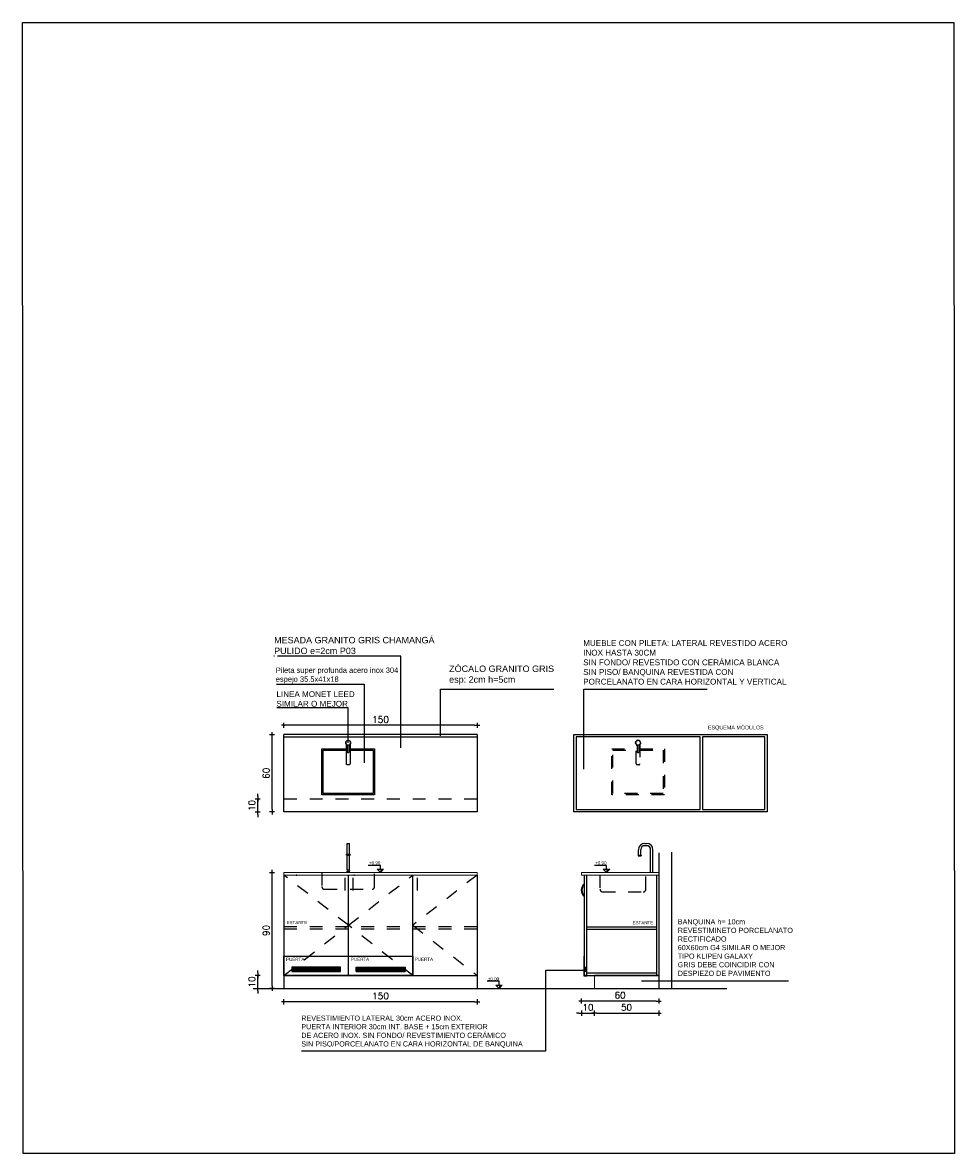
# Model space of a CAD drawing. Header units: millimetres. Extents: x -989 to -850, y -581 to -509.
# Tile 47 of 52: x -963 to -956, y -518 to -509. Entities that reach past the tile are written whole.
import ezdxf

# ---------------------------------------------------------------- set-up
doc = ezdxf.new("R2010")
doc.units = ezdxf.units.MM
doc.header["$LTSCALE"] = 0.2
doc.linetypes.add('HIDDEN', pattern=[0.375, 0.25, -0.125])
doc.linetypes.add('HIDDEN2', pattern=[4.7625, 3.175, -1.5875])
for name, color, linetype in [('A EQUIPAMIENTO', 5, 'Continuous'), ('A Equipamiento Sanitario', 5, 'Continuous'), ('A MURO', 1, 'Continuous'), ('A PROYECCION 2', 2, 'Continuous'), ('A PROYECCION DISC', 253, 'HIDDEN2'), ('A SANITARIO', 5, 'Continuous'), ('A TABIQUE', 2, 'Continuous'), ('TEXTOS', 2, 'Continuous'), ('TXT COTA', 3, 'Continuous'), ('TXT TERMINACIONES', 3, 'Continuous')]:
    doc.layers.add(name, color=color, linetype=linetype)
doc.styles.add('arial', font='arial.ttf')
doc.styles.add('ROMANS', font='romans.shx')
doc.dimstyles.new('ESC20', dxfattribs={"dimtxt": 0.05, "dimasz": 0.02, "dimexe": 0, "dimexo": 0, "dimgap": 0.02, "dimtad": 1, "dimtoh": 1, "dimdec": 0, "dimlfac": 100, "dimzin": 12, "dimdsep": 46, "dimtxsty": 'ROMANS', "dimblk1": 'PUNTO', "dimblk2": 'PUNTO', "dimsah": 1, "dimcen": 0, "dimse1": 1, "dimse2": 1, "dimclrd": 1, "dimclre": 1, "dimadec": 0, "dimazin": 0, "dimtfac": 0.1, "dimtdec": 0, "dimtix": 1, "dimtmove": 2, "dimatfit": 3, "dimldrblk": 'PUNTO', "dimfxl": 1, "dimtvp": 0.7, "dimtolj": 1, "dimtzin": 0, "dimarcsym": 0})

# ---------------------------------------------------------------- blocks, each defined once
blk = doc.blocks.new('PUNTO')
for p, q in [((-1, 0), (1, 0)), ((0, 1), (0, -1))]:
    blk.add_line(p, q)
at = {"const_width": 0.3}
blk.add_lwpolyline([(-0.15, 0, 1), (0.15, 0, 1)], format="xyb", close=True, dxfattribs=at)
blk = doc.blocks.new('*D91')
at = {"layer": 'Defpoints', "color": 0, "transparency": 16777216}
for p in [(-961.063, -514.8062), (-961.063, -514.9109, 10), (-959.563, -514.9109, 10)]:
    blk.add_point(p, dxfattribs=at)
at = {"layer": 'TXT COTA', "color": 8, "lineweight": -2, "transparency": 16777216}
blk.add_line((-959.583, -514.8062), (-961.043, -514.8062), dxfattribs=at)
at = {"layer": 'TXT COTA', "color": 8, "lineweight": -2, "transparency": 16777216, "xscale": 0.02, "yscale": 0.02, "zscale": 0.02, "rotation": 180}
blk.add_blockref('PUNTO', (-961.063, -514.8062), dxfattribs=at)
at = {"layer": 'TXT COTA', "color": 8, "lineweight": -2, "transparency": 16777216, "xscale": 0.02, "yscale": 0.02, "zscale": 0.02}
blk.add_blockref('PUNTO', (-959.563, -514.8062), dxfattribs=at)
at = {"layer": 'TXT COTA', "color": 0, "transparency": 16777216, "insert": (-960.313, -514.7612), "char_height": 0.05, "attachment_point": 5, "style": 'ROMANS'}
blk.add_mtext('\\A1;150', dxfattribs=at)
blk = doc.blocks.new('*D92')
at = {"layer": 'Defpoints', "color": 0, "transparency": 16777216}
for p in [(-961.156, -514.8782), (-960.9647, -514.8782), (-960.9647, -515.4782)]:
    blk.add_point(p, dxfattribs=at)
at = {"layer": 'TXT COTA', "color": 8, "lineweight": -2, "transparency": 16777216}
blk.add_line((-961.156, -515.4582), (-961.156, -514.8982), dxfattribs=at)
at = {"layer": 'TXT COTA', "color": 8, "lineweight": -2, "transparency": 16777216, "xscale": 0.02, "yscale": 0.02, "zscale": 0.02}
for p, rotation in [((-961.156, -514.8782), 90), ((-961.156, -515.4782), 270)]:
    blk.add_blockref('PUNTO', p, dxfattribs=dict(at, rotation=rotation))
at = {"layer": 'TXT COTA', "color": 0, "transparency": 16777216, "insert": (-961.201, -515.1782), "char_height": 0.05, "attachment_point": 5, "rotation": 90, "style": 'ROMANS'}
blk.add_mtext('\\A1;60', dxfattribs=at)
blk = doc.blocks.new('*D93')
at = {"layer": 'Defpoints', "color": 0, "transparency": 16777216}
for p in [(-961.2672, -515.3782), (-961.0759, -515.3782), (-961.0759, -515.4782)]:
    blk.add_point(p, dxfattribs=at)
at = {"layer": 'TXT COTA', "color": 8, "lineweight": -2, "transparency": 16777216}
for p, q in [((-961.2672, -515.3582), (-961.2672, -515.3382)), ((-961.2672, -515.4782), (-961.2672, -515.3782)), ((-961.2672, -515.4982), (-961.2672, -515.5182))]:
    blk.add_line(p, q, dxfattribs=at)
at = {"layer": 'TXT COTA', "color": 8, "lineweight": -2, "transparency": 16777216, "xscale": 0.02, "yscale": 0.02, "zscale": 0.02}
for p, rotation in [((-961.2672, -515.3782), 270), ((-961.2672, -515.4782), 90)]:
    blk.add_blockref('PUNTO', p, dxfattribs=dict(at, rotation=rotation))
at = {"layer": 'TXT COTA', "color": 0, "transparency": 16777216, "insert": (-961.3122, -515.4282), "char_height": 0.05, "attachment_point": 5, "rotation": 90, "style": 'ROMANS'}
blk.add_mtext('\\A1;10', dxfattribs=at)
blk = doc.blocks.new('*D94')
at = {"layer": 'Defpoints', "color": 0, "transparency": 16777216}
for p in [(-961.063, -516.9524), (-961.063, -517.057, 10), (-959.563, -517.057, 10)]:
    blk.add_point(p, dxfattribs=at)
at = {"layer": 'TXT COTA', "color": 8, "lineweight": -2, "transparency": 16777216}
blk.add_line((-959.583, -516.9524), (-961.043, -516.9524), dxfattribs=at)
at = {"layer": 'TXT COTA', "color": 8, "lineweight": -2, "transparency": 16777216, "xscale": 0.02, "yscale": 0.02, "zscale": 0.02, "rotation": 180}
blk.add_blockref('PUNTO', (-961.063, -516.9524), dxfattribs=at)
at = {"layer": 'TXT COTA', "color": 8, "lineweight": -2, "transparency": 16777216, "xscale": 0.02, "yscale": 0.02, "zscale": 0.02}
blk.add_blockref('PUNTO', (-959.563, -516.9524), dxfattribs=at)
at = {"layer": 'TXT COTA', "color": 0, "transparency": 16777216, "insert": (-960.313, -516.9074), "char_height": 0.05, "attachment_point": 5, "style": 'ROMANS'}
blk.add_mtext('\\A1;150', dxfattribs=at)
blk = doc.blocks.new('*D95')
at = {"layer": 'Defpoints', "color": 0, "transparency": 16777216}
for p in [(-961.2672, -516.7485), (-961.0759, -516.7485), (-961.0759, -516.8485)]:
    blk.add_point(p, dxfattribs=at)
at = {"layer": 'TXT COTA', "color": 8, "lineweight": -2, "transparency": 16777216}
for p, q in [((-961.2672, -516.7285), (-961.2672, -516.7085)), ((-961.2672, -516.8485), (-961.2672, -516.7485)), ((-961.2672, -516.8685), (-961.2672, -516.8885))]:
    blk.add_line(p, q, dxfattribs=at)
at = {"layer": 'TXT COTA', "color": 8, "lineweight": -2, "transparency": 16777216, "xscale": 0.02, "yscale": 0.02, "zscale": 0.02}
for p, rotation in [((-961.2672, -516.7485), 270), ((-961.2672, -516.8485), 90)]:
    blk.add_blockref('PUNTO', p, dxfattribs=dict(at, rotation=rotation))
at = {"layer": 'TXT COTA', "color": 0, "transparency": 16777216, "insert": (-961.3122, -516.7985), "char_height": 0.05, "attachment_point": 5, "rotation": 90, "style": 'ROMANS'}
blk.add_mtext('\\A1;10', dxfattribs=at)
blk = doc.blocks.new('*D96')
at = {"layer": 'Defpoints', "color": 0, "transparency": 16777216}
for p in [(-961.156, -515.9485), (-960.9647, -515.9485), (-960.9647, -516.8485)]:
    blk.add_point(p, dxfattribs=at)
at = {"layer": 'TXT COTA', "color": 8, "lineweight": -2, "transparency": 16777216}
blk.add_line((-961.156, -516.8285), (-961.156, -515.9685), dxfattribs=at)
at = {"layer": 'TXT COTA', "color": 8, "lineweight": -2, "transparency": 16777216, "xscale": 0.02, "yscale": 0.02, "zscale": 0.02}
for p, rotation in [((-961.156, -515.9485), 90), ((-961.156, -516.8485), 270)]:
    blk.add_blockref('PUNTO', p, dxfattribs=dict(at, rotation=rotation))
at = {"layer": 'TXT COTA', "color": 0, "transparency": 16777216, "insert": (-961.201, -516.3985), "char_height": 0.05, "attachment_point": 5, "rotation": 90, "style": 'ROMANS'}
blk.add_mtext('\\A1;90', dxfattribs=at)
blk = doc.blocks.new('*D97')
at = {"layer": 'Defpoints', "color": 0, "transparency": 16777216}
for p in [(-958.7526, -515.9485), (-958.7526, -516.9465), (-958.1526, -517.0511)]:
    blk.add_point(p, dxfattribs=at)
at = {"layer": 'TXT COTA', "color": 8, "lineweight": -2, "transparency": 16777216}
blk.add_line((-958.1726, -516.9465), (-958.7326, -516.9465), dxfattribs=at)
at = {"layer": 'TXT COTA', "color": 8, "lineweight": -2, "transparency": 16777216, "xscale": 0.02, "yscale": 0.02, "zscale": 0.02, "rotation": 180}
blk.add_blockref('PUNTO', (-958.7526, -516.9465), dxfattribs=at)
at = {"layer": 'TXT COTA', "color": 8, "lineweight": -2, "transparency": 16777216, "xscale": 0.02, "yscale": 0.02, "zscale": 0.02}
blk.add_blockref('PUNTO', (-958.1526, -516.9465), dxfattribs=at)
at = {"layer": 'TXT COTA', "color": 0, "transparency": 16777216, "insert": (-958.4526, -516.9015), "char_height": 0.05, "attachment_point": 5, "style": 'ROMANS'}
blk.add_mtext('\\A1;60', dxfattribs=at)
blk = doc.blocks.new('*D98')
at = {"layer": 'Defpoints', "color": 0, "transparency": 16777216}
for p in [(-958.1526, -516.9293), (-958.6526, -517.021), (-958.1526, -517.041)]:
    blk.add_point(p, dxfattribs=at)
at = {"layer": 'TXT COTA', "color": 8, "lineweight": -2, "transparency": 16777216}
blk.add_line((-958.6326, -517.041), (-958.1726, -517.041), dxfattribs=at)
at = {"layer": 'TXT COTA', "color": 8, "lineweight": -2, "transparency": 16777216, "xscale": 0.02, "yscale": 0.02, "zscale": 0.02, "rotation": 180}
blk.add_blockref('PUNTO', (-958.6526, -517.041), dxfattribs=at)
at = {"layer": 'TXT COTA', "color": 8, "lineweight": -2, "transparency": 16777216, "xscale": 0.02, "yscale": 0.02, "zscale": 0.02}
blk.add_blockref('PUNTO', (-958.1526, -517.041), dxfattribs=at)
at = {"layer": 'TXT COTA', "color": 0, "transparency": 16777216, "insert": (-958.4026, -516.996), "char_height": 0.05, "attachment_point": 5, "style": 'ROMANS'}
blk.add_mtext('\\A1;50', dxfattribs=at)
blk = doc.blocks.new('*D99')
at = {"layer": 'Defpoints', "color": 0, "transparency": 16777216}
for p in [(-958.7526, -516.8348), (-958.6526, -516.9293), (-958.6526, -517.041)]:
    blk.add_point(p, dxfattribs=at)
at = {"layer": 'TXT COTA', "color": 8, "lineweight": -2, "transparency": 16777216}
for p, q in [((-958.7726, -517.041), (-958.7926, -517.041)), ((-958.7526, -517.041), (-958.6526, -517.041)), ((-958.6326, -517.041), (-958.6126, -517.041))]:
    blk.add_line(p, q, dxfattribs=at)
at = {"layer": 'TXT COTA', "color": 8, "lineweight": -2, "transparency": 16777216, "xscale": 0.02, "yscale": 0.02, "zscale": 0.02}
blk.add_blockref('PUNTO', (-958.7526, -517.041), dxfattribs=at)
at = {"layer": 'TXT COTA', "color": 8, "lineweight": -2, "transparency": 16777216, "xscale": 0.02, "yscale": 0.02, "zscale": 0.02, "rotation": 180}
blk.add_blockref('PUNTO', (-958.6526, -517.041), dxfattribs=at)
at = {"layer": 'TXT COTA', "color": 0, "transparency": 16777216, "insert": (-958.7026, -516.996), "char_height": 0.05, "attachment_point": 5, "style": 'ROMANS'}
blk.add_mtext('\\A1;10', dxfattribs=at)

msp = doc.modelspace()

# ---------------------------------------------------------------- hatches: boundary and pattern name
at = {"layer": 'A MURO'}
h = msp.add_hatch(dxfattribs=at)
h.set_pattern_fill('_USER', color=256, scale=0.01, pattern_type=0)
h.set_pattern_definition([(180, (-933.142259, -537.663195), (-2e-15, -0.01), [])])
h.paths.add_polyline_path([(-958.7326, -516.6835), (-958.7146, -516.6835), (-958.7146, -516.7185), (-958.7326, -516.7185)])
at = {"layer": 'A TABIQUE'}
h = msp.add_hatch(color=256, dxfattribs=at)
h.dxf.hatch_style = 1
h.paths.add_polyline_path([(-960.3145, -515.9233), (-960.2893, -515.9233), (-960.3145, -515.9485)])
h = msp.add_hatch(color=256, dxfattribs=at)
h.dxf.hatch_style = 1
h.paths.add_polyline_path([(-958.5584, -515.9233), (-958.5332, -515.9233), (-958.5584, -515.9485)])
h = msp.add_hatch(color=256, dxfattribs=at)
h.dxf.hatch_style = 1
h.paths.add_polyline_path([(-959.3926, -516.8233), (-959.3674, -516.8233), (-959.3926, -516.8485)])
at = {"layer": 'TXT COTA'}
h = msp.add_hatch(dxfattribs=at)
h.set_pattern_fill('_USER', color=252, scale=0.01, pattern_type=0)
h.set_pattern_definition([(180, (25.602915, -27.347295), (-2e-15, -0.01), [])])
h.paths.add_polyline_path([(-960.503, -516.6835), (-960.123, -516.6835), (-960.123, -516.7185), (-960.503, -516.7185)])
h.paths.add_polyline_path([(-960.623, -516.6835), (-961.003, -516.6835), (-961.003, -516.7185), (-960.623, -516.7185)])

# ---------------------------------------------------------------- linework, layer by layer
for p, q in [((-961.1414, -514.2667), (-961.1367, -514.2667)), ((-960.1561, -514.2703), (-961.1133, -514.2703)), ((-960.1561, -514.98), (-960.1561, -514.2703)), ((-961.1221, -514.4858), (-960.4413, -514.4858)), ((-960.4413, -514.4858), (-960.4413, -515.0965)), ((-960.5642, -514.6705, 10), (-961.1173, -514.6705, 10)), ((-960.5642, -514.9415, 10), (-960.5642, -514.6705, 10)), ((-957.1452, -516.7922, 10), (-958.2866, -516.7922, 10))]:
    msp.add_line(p, q)
msp.add_lwpolyline([(-963.0928, -509.3507), (-955.8609, -509.3507), (-955.8567, -518.1293), (-963.0886, -518.1293)], close=True)
for points in [[(-959.847, -514.8883), (-959.847, -514.5267), (-958.9664, -514.5267)], [(-958.7337, -515.147), (-958.7337, -514.5267), (-957.7769, -514.5267)]]:
    msp.add_lwpolyline(points)
at = {"elevation": 10}
msp.add_lwpolyline([(-960.9262, -517.3344), (-959.0294, -517.3344), (-959.0294, -516.7057), (-958.7356, -516.7057)], dxfattribs=at)
for p in [(-960.9665, -515.9685, 10), (-960.5192, -515.9685, 10)]:
    msp.add_point(p)
at = {"layer": 'A EQUIPAMIENTO', "color": 5}
for p, q in [((-960.572, -515.8063, 10), (-960.572, -515.7225, 10)), ((-960.572, -515.7225, 10), (-960.554, -515.7225, 10)), ((-960.554, -515.8063, 10), (-960.554, -515.7225, 10)), ((-960.5765, -515.8063, 10), (-960.5495, -515.8063, 10)), ((-960.5765, -515.8135, 10), (-960.5765, -515.8063, 10)), ((-960.5765, -515.8135, 10), (-960.5495, -515.8135, 10)), ((-960.572, -515.9269, 10), (-960.572, -515.8135, 10)), ((-960.554, -515.9269, 10), (-960.554, -515.8135, 10)), ((-960.5495, -515.8135, 10), (-960.5495, -515.8063, 10)), ((-960.572, -515.9269, 10), (-960.554, -515.9269, 10)), ((-960.572, -515.9485, 10), (-960.572, -515.9381, 10)), ((-960.554, -515.9485, 10), (-960.554, -515.9381, 10))]:
    msp.add_line(p, q, dxfattribs=at)
at = {"layer": 'A EQUIPAMIENTO'}
for p, q in [((-958.2455, -515.7405, 10), (-958.2622, -515.7405, 10)), ((-958.2602, -515.7225, 10), (-958.2475, -515.7225, 10)), ((-958.3129, -515.8135, 10), (-958.3129, -515.8187, 10)), ((-958.3129, -515.8135, 10), (-958.3102, -515.8135, 10)), ((-958.3129, -515.8187, 10), (-958.2895, -515.8187, 10)), ((-958.3102, -515.8135, 10), (-958.3102, -515.7725, 10)), ((-958.3102, -515.8135, 10), (-958.2922, -515.8135, 10)), ((-958.2922, -515.8135, 10), (-958.2922, -515.7705, 10)), ((-958.2922, -515.8135, 10), (-958.2895, -515.8135, 10)), ((-958.2895, -515.8135, 10), (-958.2895, -515.8187, 10)), ((-958.2155, -515.9485, 10), (-958.2155, -515.7705, 10)), ((-958.1975, -515.9485, 10), (-958.1975, -515.7725, 10))]:
    msp.add_line(p, q, dxfattribs=at)
at = {"layer": 'A EQUIPAMIENTO', "elevation": 10}
msp.add_lwpolyline([(-960.5562, -515.0104), (-960.5562, -514.9665, -0.209966), (-960.5514, -514.9555, 2.566955), (-960.5771, -514.9554, -0.209966), (-960.5722, -514.9665), (-960.5722, -515.0104, 1)], format="xyb", close=True, dxfattribs=at)
for points in [[(-960.5502, -514.9897), (-960.3592, -514.9897), (-960.3592, -515.3447), (-960.7692, -515.3447), (-960.7692, -514.9897), (-960.5782, -514.9897)], [(-960.5502, -514.9997), (-960.3692, -514.9997), (-960.3692, -515.3347), (-960.7592, -515.3347), (-960.7592, -514.9997), (-960.5782, -514.9997)]]:
    msp.add_lwpolyline(points, dxfattribs=at)
msp.add_lwpolyline([(-960.5502, -514.9543), (-960.5503, -515.1047, -0.414214), (-960.5573, -515.1117), (-960.5713, -515.1117, -0.414214), (-960.5783, -515.1047), (-960.5782, -514.9543)], format="xyb", dxfattribs=at)
at = {"layer": 'A EQUIPAMIENTO'}
msp.add_circle((-960.5642, -514.9415, 10), 0.019, dxfattribs=at)
for centre, radius, start, end in [((-958.2602, -515.7725, 10), 0.05, 90, 180), ((-958.2622, -515.7705, 10), 0.03, 90, 180), ((-958.2475, -515.7725, 10), 0.05, 360, 90), ((-958.2455, -515.7705, 10), 0.03, 360, 90)]:
    msp.add_arc(centre, radius, start, end, dxfattribs=at)
at = {"layer": 'A EQUIPAMIENTO', "color": 5}
msp.add_arc((-960.563, -515.9325, 10), 0.0106, 148.10921, 31.89079, dxfattribs=at)
at = {"layer": 'A Equipamiento Sanitario'}
for p, q in [((-961.063, -515.4782, 10), (-961.063, -514.8782, 10)), ((-959.563, -514.8782, 10), (-961.063, -514.8782, 10)), ((-959.563, -514.8982, 10), (-961.063, -514.8982, 10)), ((-959.563, -514.8782, 10), (-959.563, -515.4782, 10)), ((-959.563, -515.4782, 10), (-961.063, -515.4782, 10)), ((-960.5907, -515.9895, 10), (-960.5907, -516.0895, 10)), ((-960.5283, -515.9895, 10), (-960.5283, -516.0895, 10)), ((-960.0283, -515.9895, 10), (-960.0283, -516.0895, 10))]:
    msp.add_line(p, q, dxfattribs=at)
at = {"layer": 'A Equipamiento Sanitario', "elevation": 10}
for points in [[(-958.8118, -514.8782), (-957.3118, -514.8782), (-957.3118, -515.4782), (-958.8118, -515.4782)], [(-957.8298, -514.8962), (-958.7938, -514.8962), (-958.7938, -515.4602), (-957.8298, -515.4602)], [(-957.8118, -515.4602), (-957.3298, -515.4602), (-957.3298, -514.8962), (-957.8118, -514.8962)]]:
    msp.add_lwpolyline(points, close=True, dxfattribs=at)
at = {"layer": 'A MURO'}
for p, q in [((-958.1526, -515.797, 10), (-958.1526, -516.8485, 10)), ((-958.0526, -515.7902, 10), (-958.0526, -516.8485, 10)), ((-961.063, -515.9685, 10), (-961.063, -516.8485, 10)), ((-960.563, -516.7485, 10), (-960.563, -515.9685, 10)), ((-960.063, -516.7485, 10), (-960.063, -515.9685, 10)), ((-959.563, -515.9685, 10), (-959.563, -516.8485, 10)), ((-958.7326, -515.9685, 10), (-958.7326, -516.7485, 10)), ((-958.7146, -515.9685, 10), (-958.7146, -516.7485, 10)), ((-958.1706, -515.9685, 10), (-958.1706, -516.7485, 10)), ((-958.7326, -516.0361, 10), (-958.7326, -516.1361, 10)), ((-958.7146, -516.3695, 10), (-958.1706, -516.3695, 10)), ((-958.7146, -516.3875, 10), (-958.1706, -516.3875, 10)), ((-961.063, -516.7485, 10), (-959.563, -516.7485, 10)), ((-958.7326, -516.7485, 10), (-958.1526, -516.7485, 10)), ((-958.1706, -516.7305, 10), (-958.7146, -516.7305, 10)), ((-958.1526, -516.7485, 10), (-958.6526, -516.7485, 10)), ((-961.3016, -516.8485, 10), (-957.6226, -516.8485, 10))]:
    msp.add_line(p, q, dxfattribs=at)
at = {"layer": 'A MURO', "elevation": 10}
for points in [[(-958.7146, -516.4485), (-958.7146, -516.7485), (-958.7326, -516.7485), (-958.7326, -516.5985), (-958.7356, -516.5985), (-958.7356, -516.7515), (-958.7116, -516.7515), (-958.7116, -516.4485)], [(-961.063, -516.5985), (-960.063, -516.5985), (-960.063, -516.7485), (-961.063, -516.7485)], [(-960.623, -516.6835), (-961.003, -516.6835), (-961.003, -516.7185), (-960.623, -516.7185)], [(-960.503, -516.6835), (-960.123, -516.6835), (-960.123, -516.7185), (-960.503, -516.7185)], [(-958.7326, -516.6835), (-958.7146, -516.6835), (-958.7146, -516.7185), (-958.7326, -516.7185)]]:
    msp.add_lwpolyline(points, close=True, dxfattribs=at)
at = {"layer": 'A MURO'}
for radius, start, end in [(0.0684, 133.04049, 226.95951), (0.0634, 137.41984, 222.58016)]:
    msp.add_arc((-958.6859, -516.0861, 10), radius, start, end, dxfattribs=at)
for p in [(-960.563, -516.7485, 10), (-960.063, -516.7485, 10)]:
    msp.add_point(p, dxfattribs=at)
at = {"layer": 'A PROYECCION 2', "linetype": 'Continuous', "lineweight": 13}
for p, q in [((-961.063, -515.9485, 10), (-959.563, -515.9485, 10)), ((-961.063, -515.9485, 10), (-961.063, -515.9685, 10)), ((-961.063, -515.9685, 10), (-959.563, -515.9685, 10)), ((-959.563, -515.9485, 10), (-959.563, -515.9685, 10)), ((-958.1526, -515.9485, 10), (-958.7526, -515.9485, 10)), ((-958.7526, -515.9485, 10), (-958.7526, -515.9685, 10)), ((-958.1526, -515.9685, 10), (-958.7526, -515.9685, 10)), ((-958.6526, -516.7485, 10), (-958.6526, -516.8485, 10))]:
    msp.add_line(p, q, dxfattribs=at)
at = {"layer": 'A PROYECCION DISC', "linetype": 'HIDDEN'}
msp.add_line((-959.563, -515.3782, 10), (-961.063, -515.3782, 10), dxfattribs=at)
at = {"layer": 'A PROYECCION DISC', "linetype": 'HIDDEN', "elevation": 10}
msp.add_lwpolyline([(-958.3051, -515.0104), (-958.3051, -514.9665, -0.209966), (-958.3002, -514.9555, 2.566955), (-958.3259, -514.9554, -0.209966), (-958.3211, -514.9665), (-958.3211, -515.0104, 1)], format="xyb", close=True, dxfattribs=at)
for points in [[(-958.299, -514.9897), (-958.108, -514.9897), (-958.108, -515.3447), (-958.518, -515.3447), (-958.518, -514.9897), (-958.327, -514.9897)], [(-958.299, -514.9997), (-958.118, -514.9997), (-958.118, -515.3347), (-958.508, -515.3347), (-958.508, -514.9997), (-958.327, -514.9997)]]:
    msp.add_lwpolyline(points, dxfattribs=at)
msp.add_lwpolyline([(-958.299, -514.9543), (-958.2991, -515.1047, -0.414214), (-958.3062, -515.1117), (-958.3202, -515.1117, -0.414214), (-958.3271, -515.1047), (-958.327, -514.9543)], format="xyb", dxfattribs=at)
at = {"layer": 'A PROYECCION DISC', "linetype": 'HIDDEN'}
msp.add_circle((-958.313, -514.9415, 10), 0.019, dxfattribs=at)
at = {"layer": 'A SANITARIO', "linetype": 'ByBlock'}
msp.add_line((-958.1975, -515.9485, 10), (-958.1975, -515.875, 10), dxfattribs=at)
at = {"layer": 'A TABIQUE'}
for p, q in [((-960.3145, -515.9485, 10), (-960.3397, -515.9233, 10)), ((-960.3397, -515.9233, 10), (-960.2893, -515.9233, 10)), ((-960.3145, -515.9485, 10), (-960.2893, -515.9233, 10)), ((-958.5584, -515.9485, 10), (-958.5836, -515.9233, 10)), ((-958.5836, -515.9233, 10), (-958.5332, -515.9233, 10)), ((-958.5584, -515.9485, 10), (-958.5332, -515.9233, 10)), ((-959.3926, -516.8485, 10), (-959.4178, -516.8233, 10)), ((-959.4178, -516.8233, 10), (-959.3674, -516.8233, 10)), ((-959.3926, -516.8485, 10), (-959.3674, -516.8233, 10))]:
    msp.add_line(p, q, dxfattribs=at)
at = {"layer": 'A TABIQUE', "elevation": 10}
for points in [[(-960.3145, -515.9233), (-960.3145, -515.8933), (-960.4083, -515.8933)], [(-958.5584, -515.9233), (-958.5584, -515.8933), (-958.6522, -515.8933)], [(-959.3926, -516.8233), (-959.3926, -516.7933), (-959.4863, -516.7933)]]:
    msp.add_lwpolyline(points, dxfattribs=at)
at = {"layer": 'TXT COTA', "color": 252, "linetype": 'HIDDEN'}
for p, q in [((-960.563, -516.3585, 10), (-961.063, -515.9685, 10)), ((-960.7692, -515.9485, 10), (-960.7692, -516.0585, 10)), ((-960.563, -516.3585, 10), (-960.063, -515.9685, 10)), ((-960.3592, -516.0585, 10), (-960.3592, -515.9485, 10)), ((-959.563, -515.9685, 10), (-960.063, -516.3585, 10)), ((-958.6089, -515.9685, 10), (-958.6089, -516.0785, 10)), ((-958.2526, -516.0785, 10), (-958.2526, -515.9685, 10)), ((-960.7492, -516.0785, 10), (-960.3767, -516.0785, 10)), ((-958.5889, -516.0985, 10), (-958.2726, -516.0985, 10)), ((-961.063, -516.7485, 10), (-960.563, -516.3585, 10)), ((-961.063, -516.369, 10), (-959.563, -516.369, 10)), ((-961.063, -516.387, 10), (-959.563, -516.387, 10)), ((-960.063, -516.7485, 10), (-960.563, -516.3585, 10)), ((-960.063, -516.3585, 10), (-959.563, -516.7485, 10))]:
    msp.add_line(p, q, dxfattribs=at)
for centre, start, end in [((-960.7492, -516.0585, 10), 180, 270), ((-960.3791, -516.0585, 10), 270, 0), ((-958.5889, -516.0785, 10), 180, 270), ((-958.2726, -516.0785, 10), 270, 0)]:
    msp.add_arc(centre, 0.02, start, end, dxfattribs=at)

# ---------------------------------------------------------------- texts
at = {"layer": 'TEXTOS', "attachment_point": 7, "style": 'arial'}
for s, insert, char_height, width in [('MESADA GRANITO GRIS CHAMANGÁ\\PPULIDO e=2cm P03', (-961.1397, -514.2536), 0.05, 2.419581), ('{\\fArial|b0|i0|c0|p32;\\P\\H0.83333x;Pileta super profunda acero inox 304\\Pespejo 35.5x41x18 }', (-961.1269, -514.481), 0.05, 2.419581), ('{\\H1.2x;\\C2;ESQUEMA MÓDULOS}', (-957.7708, -514.8461, 10), 0.025, 1.080482), ('{\\C2;BANQUINA h= 10cm\\PREVESTIMINETO PORCELANATO ^JRECTIFICADO  \\P60X60cm G4 SIMILAR O MEJOR^JTIPO KLIPEN GALAXY\\PGRIS DEBE COINCIDIR CON ^JDESPIEZO DE PAVIMENTO}', (-958.0049, -516.752, 10), 0.04, 2.419581), ('REVESTIMIENTO LATERAL 30cm ACERO INOX.\\PPUERTA INTERIOR 30cm INT. BASE + 15cm EXTERIOR \\PDE ACERO INOX. SIN FONDO/ REVESTIMIENTO CERÁMICO\\PSIN PISO/PORCELANATO EN CARA HORIZONTAL DE BANQUINA', (-960.9288, -517.3105, 10), 0.04, 2.419581)]:
    msp.add_mtext(s, dxfattribs=dict(at, insert=insert, char_height=char_height, width=width))
for s, width, insert, char_height in [('\\A1;ZÓCALO GRANITO GRIS\\Pesp: 2cm h=5cm', 0.912128, (-959.7804, -514.4904), 0.05), ('\\A1;ESTANTE', 0.646215, (-961.0428, -516.3501, 10), 0.025), ('\\A1;ESTANTE', 0.646215, (-958.3561, -516.3509, 10), 0.025), ('\\A1;PUERTA', 0.646215, (-961.0468, -516.6352, 10), 0.025), ('\\A1;PUERTA', 0.646215, (-960.5433, -516.6352, 10), 0.025), ('\\A1;PUERTA', 0.646215, (-960.0468, -516.6352, 10), 0.025)]:
    msp.add_mtext_dynamic_manual_height_columns(s, width=width, gutter_width=12.5, heights=[0], dxfattribs=dict(at, insert=insert, char_height=char_height))
at = {"layer": 'TXT COTA', "char_height": 0.025, "attachment_point": 9, "style": 'arial'}
for s, insert in [('+0.90', (-960.3145, -515.8869, 10)), ('+0.90', (-958.5584, -515.8869, 10)), ('±0.00', (-959.3926, -516.7869, 10))]:
    msp.add_mtext(s, dxfattribs=dict(at, insert=insert))
at = {"layer": 'TXT TERMINACIONES', "color": 2, "insert": (-958.7394, -514.4904), "char_height": 0.045, "attachment_point": 7, "style": 'arial'}
msp.add_mtext_dynamic_manual_height_columns('\\A1;MUEBLE CON PILETA: LATERAL REVESTIDO ACERO INOX HASTA 30CM\\PSIN FONDO/ REVESTIDO CON CERÁMICA BLANCA\\PSIN PISO/ BANQUINA REVESTIDA CON PORCELANATO EN CARA HORIZONTAL Y VERTICAL', width=1.600901, gutter_width=12.5, heights=[0], dxfattribs=at)
at = {"layer": 'TXT TERMINACIONES', "color": 2, "insert": (-961.1217, -514.6619), "char_height": 0.045, "width": 2.203974, "attachment_point": 7, "style": 'arial'}
msp.add_mtext('LINEA MONET LEED\\PSIMILAR O MEJOR', dxfattribs=at)

# ---------------------------------------------------------------- dimensions: what is measured, and where the dimension line sits
at = {"layer": 'TXT COTA'}
for base, p1, p2, picture, middle in [((-961.063, -514.8062), (-959.563, -514.9109, 10), (-961.063, -514.9109, 10), '*D91', (-960.313, -514.7612)), ((-958.7526, -516.9465, 10), (-958.1526, -517.0511, 10), (-958.7526, -515.9485, 10), '*D97', (-958.4526, -516.9015, 10)), ((-961.063, -516.9524), (-959.563, -517.057, 10), (-961.063, -517.057, 10), '*D94', (-960.313, -516.9074)), ((-958.6526, -517.041, 10), (-958.7526, -516.8348, 10), (-958.6526, -516.9293, 10), '*D99', (-958.7026, -516.996, 10)), ((-958.1526, -517.041, 10), (-958.6526, -517.021, 10), (-958.1526, -516.9293, 10), '*D98', (-958.4026, -516.996, 10))]:
    dim = msp.add_linear_dim(base=base, p1=p1, p2=p2, dimstyle='ESC20', override={"dimclrd": 8}, dxfattribs=at)
    dim.commit()
    dim.dimension.update_dxf_attribs({"geometry": picture, "text_midpoint": middle})
for base, p1, p2, picture, middle in [((-961.156, -514.8782, 10), (-960.9647, -515.4782, 10), (-960.9647, -514.8782, 10), '*D92', (-961.201, -515.1782, 10)), ((-961.2672, -515.3782, 10), (-961.0759, -515.4782, 10), (-961.0759, -515.3782, 10), '*D93', (-961.3122, -515.4282, 10)), ((-961.156, -515.9485, 10), (-960.9647, -516.8485, 10), (-960.9647, -515.9485, 10), '*D96', (-961.201, -516.3985, 10)), ((-961.2672, -516.7485, 10), (-961.0759, -516.8485, 10), (-961.0759, -516.7485, 10), '*D95', (-961.3122, -516.7985, 10))]:
    dim = msp.add_linear_dim(base=base, p1=p1, p2=p2, angle=90, dimstyle='ESC20', override={"dimclrd": 8}, dxfattribs=at)
    dim.commit()
    dim.dimension.update_dxf_attribs({"geometry": picture, "text_midpoint": middle})

doc.saveas('drawing.dxf')
